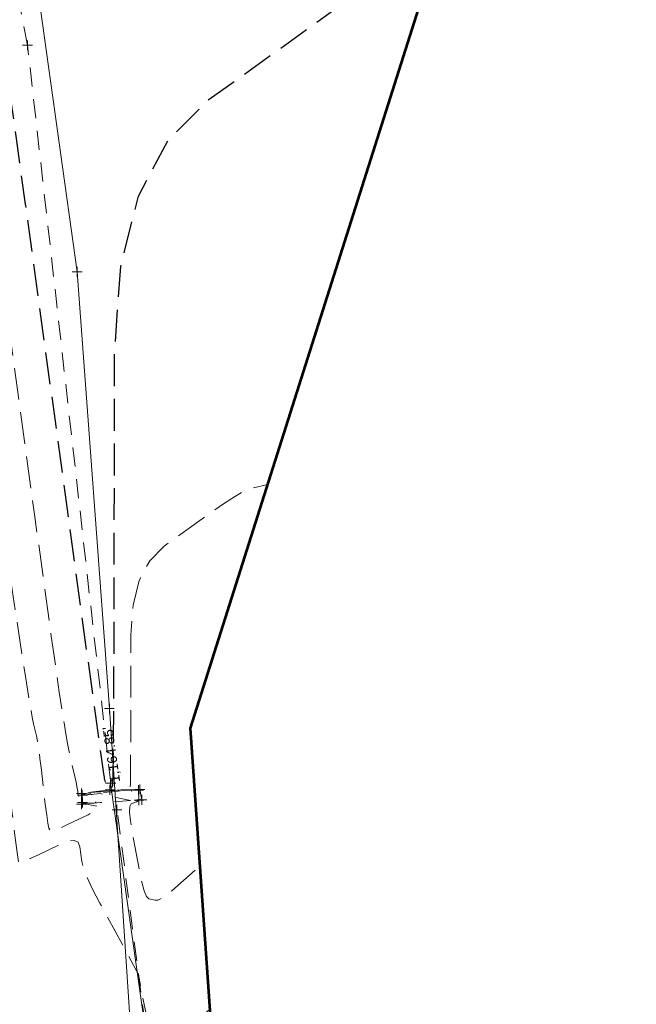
# Model space of a CAD drawing. Extents: x 2324380 to 2325559, y 691096 to 693386.
# Tile 43 of 92: x 2325208 to 2325271, y 691686 to 691786. Entities that reach past the tile are written whole.
import ezdxf
from ezdxf.enums import TextEntityAlignment as Align

# ---------------------------------------------------------------- set-up
doc = ezdxf.new("R2010")
doc.units = 0
doc.header["$MEASUREMENT"] = 0
for name, pattern in [('DGN Style 1', [1.9424614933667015, 0.003232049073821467, -1.93922944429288]), ('DGN Style 2', [3.232049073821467, 1.93922944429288, -1.292819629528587]), ('DGN Style 3', [4.524868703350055, 3.232049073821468, -1.292819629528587]), ('DGN Style 5', [2.262434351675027, 0.9696147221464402, -1.292819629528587]), ('stormlineex', [0]), ('waterex', [0])]:
    doc.linetypes.add(name, pattern=pattern)
for name, color, linetype, lineweight in [('DR_X_Elev_Flow', 151, 'Continuous', 0), ('DR_X_Headwall', 120, 'DGN Style 1', 0), ('DR_X_Storm_Sewer', 151, 'DGN Style 5', 0), ('DT_X_Contour_Major', 132, 'DGN Style 3', 30), ('DT_X_Contour_Minor', 136, 'DGN Style 3', 0), ('DT_X_Terrain_Ground_Line', 92, 'DGN Style 3', 13), ('SV_X_Break_Lines', 4, 'DGN Style 2', 0), ('SV_X_Toe_of_Slope', 193, 'DGN Style 2', 0), ('UT_X_Water', 133, 'waterex', 0)]:
    doc.layers.add(name, color=color, linetype=linetype, lineweight=lineweight)
doc.layers.add('SC_Scratch1 (Construction)', color=7, linetype='Continuous', lineweight=0, plot=False)
doc.layers.add('SV_X_Terrain_Boundary', color=7, linetype='Continuous', lineweight=53, plot=False)
doc.layers.add('SV_X_Shot_Marker (Construction)', color=40, linetype='Continuous', lineweight=0, transparency=0.5)
doc.styles.add('Style-Arial', font='arial.ttf')

# ---------------------------------------------------------------- blocks, each defined once
blk = doc.blocks.new('SVPT_335')
at = {"layer": 'SV_X_Shot_Marker (Construction)', "transparency": 33554495}
for p, q in [((-0.02500000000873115, 0), (0.02499999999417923, 0)), ((0, 0.02500000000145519), (0, -0.02500000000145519))]:
    blk.add_line(p, q, dxfattribs=at)
blk.add_point((0, 0), dxfattribs=at)
blk = doc.blocks.new('PIO_5')
at = {"layer": 'DR_X_Elev_Flow', "lineweight": 13}
for p, q in [((-0.02499999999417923, 0), (0.02500000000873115, 0)), ((1.455191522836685e-11, 0.02500000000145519), (1.455191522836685e-11, -0.02500000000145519))]:
    blk.add_line(p, q, dxfattribs=at)
blk.add_point((1.455191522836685e-11, 0), dxfattribs=at)
blk = doc.blocks.new('SVPT_336')
at = {"layer": 'SV_X_Shot_Marker (Construction)', "transparency": 33554495}
for p, q in [((-0.02499999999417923, 0), (0.02500000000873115, 0)), ((0, 0.02500000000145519), (0, -0.02499999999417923))]:
    blk.add_line(p, q, dxfattribs=at)
blk.add_point((0, 0), dxfattribs=at)
blk = doc.blocks.new('SVPT_337')
at = {"layer": 'SV_X_Shot_Marker (Construction)', "transparency": 33554495}
for p, q in [((-0.02499999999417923, 0), (0.02500000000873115, 0)), ((1.455191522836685e-11, 0.02500000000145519), (1.455191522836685e-11, -0.02500000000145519))]:
    blk.add_line(p, q, dxfattribs=at)
blk.add_point((1.455191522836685e-11, 0), dxfattribs=at)
blk = doc.blocks.new('SVPT_338')
at = {"layer": 'SV_X_Shot_Marker (Construction)', "transparency": 33554495}
for p, q in [((-0.02500000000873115, 0), (0.02499999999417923, 0)), ((0, 0.02500000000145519), (0, -0.02500000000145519))]:
    blk.add_line(p, q, dxfattribs=at)
blk.add_point((0, 0), dxfattribs=at)
blk = doc.blocks.new('SVPT_339')
at = {"layer": 'SV_X_Shot_Marker (Construction)', "transparency": 33554495}
for p, q in [((-0.02499999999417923, 0), (0.02500000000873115, 0)), ((1.455191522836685e-11, 0.02499999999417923), (1.455191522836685e-11, -0.02500000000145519))]:
    blk.add_line(p, q, dxfattribs=at)
blk.add_point((1.455191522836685e-11, 0), dxfattribs=at)
blk = doc.blocks.new('SVPT_340')
at = {"layer": 'SV_X_Shot_Marker (Construction)', "transparency": 33554495}
for p, q in [((-0.02499999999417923, 7.275957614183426e-12), (0.02500000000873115, 7.275957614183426e-12)), ((0, 0.02500000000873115), (0, -0.02499999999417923))]:
    blk.add_line(p, q, dxfattribs=at)
blk.add_point((0, 7.275957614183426e-12), dxfattribs=at)
blk = doc.blocks.new('SVPT_341')
at = {"layer": 'SV_X_Shot_Marker (Construction)', "transparency": 33554495}
for p, q in [((-0.02499999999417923, 7.275957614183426e-12), (0.02500000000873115, 7.275957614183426e-12)), ((0, 0.02500000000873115), (0, -0.02499999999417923))]:
    blk.add_line(p, q, dxfattribs=at)
blk.add_point((0, 7.275957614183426e-12), dxfattribs=at)
blk = doc.blocks.new('SVPT_342')
at = {"layer": 'SV_X_Shot_Marker (Construction)', "transparency": 33554495}
for p, q in [((-0.02499999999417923, 0), (0.02500000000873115, 0)), ((1.455191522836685e-11, 0.02500000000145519), (1.455191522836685e-11, -0.02499999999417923))]:
    blk.add_line(p, q, dxfattribs=at)
blk.add_point((1.455191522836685e-11, 0), dxfattribs=at)
blk = doc.blocks.new('SVPT_343')
at = {"layer": 'SV_X_Shot_Marker (Construction)', "transparency": 33554495}
for p, q in [((-0.02499999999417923, 0), (0.02499999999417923, 0)), ((0, 0.02500000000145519), (0, -0.02500000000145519))]:
    blk.add_line(p, q, dxfattribs=at)
blk.add_point((0, 0), dxfattribs=at)
blk = doc.blocks.new('SVPT_344')
at = {"layer": 'SV_X_Shot_Marker (Construction)', "transparency": 33554495}
for p, q in [((-0.02499999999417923, 0), (0.02500000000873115, 0)), ((0, 0.02500000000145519), (0, -0.02499999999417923))]:
    blk.add_line(p, q, dxfattribs=at)
blk.add_point((0, 0), dxfattribs=at)
blk = doc.blocks.new('SVPT_419')
at = {"layer": 'SV_X_Shot_Marker (Construction)', "transparency": 33554495}
for p, q in [((-0.02500000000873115, 7.275957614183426e-12), (0.02499999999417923, 7.275957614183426e-12)), ((0, 0.02500000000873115), (0, -0.02499999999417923))]:
    blk.add_line(p, q, dxfattribs=at)
blk.add_point((0, 7.275957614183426e-12), dxfattribs=at)
blk = doc.blocks.new('SVPT_420')
at = {"layer": 'SV_X_Shot_Marker (Construction)', "transparency": 33554495}
for p, q in [((-0.02499999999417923, 0), (0.02500000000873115, 0)), ((0, 0.02500000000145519), (0, -0.02500000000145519))]:
    blk.add_line(p, q, dxfattribs=at)
blk.add_point((0, 0), dxfattribs=at)
blk = doc.blocks.new('*U775', base_point=(2325132.483, 691830.4755833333, 1167.424))
at = {"layer": 'DT_X_Contour_Major', "elevation": 1165.000000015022, "flags": 128}
blk.add_lwpolyline([(2325218.016979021, 691895.1083405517), (2325196.015589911, 691889.0408860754), (2325191.282587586, 691900.1394804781), (2325190.287305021, 691902.5230716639), (2325189.329886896, 691904.9173047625), (2325188.41033321, 691907.3221797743), (2325187.528643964, 691909.737696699), (2325185.227958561, 691916.1932643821), (2325184.285142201, 691918.7377614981), (2325183.182207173, 691921.529577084), (2325181.919153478, 691924.5687111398), (2325180.495981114, 691927.8551636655), (2325173.480899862, 691943.7690185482), (2325172.165028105, 691942.9292154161), (2325171.879217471, 691942.7007340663), (2325171.585730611, 691942.3752056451), (2325171.284567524, 691941.9526301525), (2325170.975728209, 691941.4330075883), (2325169.516566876, 691938.7816591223), (2325173.073899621, 691926.1436125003), (2325173.749966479, 691923.7299010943), (2325174.253595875, 691921.9050725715), (2325174.58478781, 691920.6691269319), (2325174.743542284, 691920.0220641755), (2325174.936970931, 691919.081740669), (2325175.010430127, 691918.7217815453), (2325175.085736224, 691918.3471468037), (2325175.162889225, 691917.9578364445), (2325175.24188913, 691917.5538504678), (2325175.455018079, 691916.4569870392), (2325175.683703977, 691915.30843564), (2325176.209914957, 691912.6854290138), (2325177.033651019, 691908.5879671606), (2325178.154912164, 691903.0160500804), (2325181.541641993, 691886.1916642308), (2325182.672606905, 691880.5760154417), (2325183.525454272, 691876.3473584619), (2325184.100184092, 691873.5056932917), (2325184.396796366, 691872.0510199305), (2325184.816939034, 691870.0212133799), (2325185.02474122, 691868.9789370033), (2325185.333040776, 691867.3744627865), (2325185.741837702, 691865.2077907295), (2325186.251131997, 691862.4789208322), (2325187.743246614, 691854.4523373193), (2325188.247115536, 691851.7378019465), (2325188.639636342, 691849.6141334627), (2325188.920809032, 691848.0813318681), (2325189.090633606, 691847.1393971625), (2325189.39503498, 691845.4153937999), (2325189.526988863, 691844.8645307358), (2325189.694549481, 691844.5049440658), (2325189.897716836, 691844.3366337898), (2325190.136490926, 691844.3595999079), (2325190.820697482, 691844.6758780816), (2325191.046310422, 691844.778538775), (2325191.209994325, 691844.8493122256), (2325191.311749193, 691844.8881984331), (2325191.351575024, 691844.8951973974), (2325191.375205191, 691844.8713449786), (2325191.399027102, 691844.8490288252), (2325191.452770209, 691844.7999696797), (2325191.536434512, 691844.7241675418), (2325191.650020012, 691844.6216224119), (2325191.992809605, 691844.3125114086), (2325192.104486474, 691844.2099965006), (2325192.182424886, 691844.1342850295), (2325192.226624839, 691844.0853769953), (2325192.237086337, 691844.0632723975), (2325192.219999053, 691844.0400647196), (2325192.140898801, 691843.9248385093), (2325191.916413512, 691843.5965656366), (2325191.546543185, 691843.0552461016), (2325189.463426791, 691840.005174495), (2325188.983025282, 691839.1818557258), (2325188.717716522, 691838.4336784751), (2325188.667500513, 691837.7606427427), (2325188.832377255, 691837.1627485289), (2325189.558838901, 691835.66855265), (2325189.857428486, 691835.0568326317), (2325190.208351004, 691834.3423194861), (2325190.611606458, 691833.5250132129), (2325191.067194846, 691832.6049138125), (2325192.351874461, 691830.014257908), (2325192.831722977, 691829.0551573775), (2325193.307758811, 691828.1208477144), (2325193.779981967, 691827.2113289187), (2325194.248392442, 691826.3266009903), (2325195.492403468, 691824.0003810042), (2325195.913401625, 691823.2083070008), (2325196.243387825, 691822.57674998), (2325196.482362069, 691822.105709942), (2325196.630324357, 691821.7951868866), (2325196.903541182, 691821.1811480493), (2325196.980607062, 691820.9703486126), (2325197.006892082, 691820.7984794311), (2325196.982396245, 691820.6655405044), (2325196.907119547, 691820.5715318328), (2325196.437339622, 691820.22366196), (2325198.576501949, 691813.1320070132), (2325199.089049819, 691811.3863822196), (2325199.709909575, 691809.188788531), (2325200.439081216, 691806.539225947), (2325201.276564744, 691803.4376944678), (2325203.654269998, 691794.564318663), (2325204.454910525, 691791.5547327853), (2325205.073553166, 691789.1810070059), (2325205.510197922, 691787.4431413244), (2325205.764844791, 691786.3411357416), (2325206.201239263, 691784.2502676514), (2325206.359311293, 691783.4859210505), (2325206.506231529, 691782.7610323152), (2325206.641999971, 691782.0756014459), (2325206.76661662, 691781.4296284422), (2325207.084058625, 691779.7596442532), (2325207.363699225, 691777.9298261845), (2325207.964539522, 691773.6928601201), (2325208.886579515, 691767.0487460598), (2325210.129819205, 691757.9974840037), (2325213.873391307, 691730.6512545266), (2325215.10533368, 691721.655353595), (2325215.993481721, 691715.1773229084), (2325216.537835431, 691711.2171624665), (2325216.738394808, 691709.7748722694), (2325216.814827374, 691709.2859254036), (2325216.843192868, 691709.1111546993), (2325216.870964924, 691708.9535527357), (2325216.898143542, 691708.8131195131), (2325216.924728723, 691708.6898550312), (2325216.994831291, 691708.3840414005), (2325217.025005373, 691708.2741921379), (2325217.062950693, 691708.174004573), (2325217.108667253, 691708.0834787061), (2325217.162155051, 691708.002614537), (2325217.429897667, 691707.647792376), (2325217.460744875, 691707.6508449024), (2325217.464991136, 691707.6512425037), (2325217.48343556, 691707.6528868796), (2325217.48668323, 691707.6531443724), (2325217.489438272, 691707.6533358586), (2325217.491700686, 691707.6534613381), (2325217.501109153, 691707.6538928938), (2325217.756849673, 691708.0820999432), (2325217.806934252, 691709.3356434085), (2325217.847584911, 691712.9127564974), (2325217.878801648, 691718.8134392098), (2325217.900584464, 691727.0376915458), (2325217.946093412, 691752.0671239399), (2325218.558300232, 691760.7080948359), (2325220.360788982, 691767.8589332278), (2325223.35355966, 691773.5196391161), (2325227.536612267, 691777.6902125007), (2325240.278461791, 691786.8248981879), (2325244.481439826, 691789.8274021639), (2325247.533986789, 691791.983899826), (2325249.436102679, 691793.2943911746), (2325250.187787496, 691793.7588762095), (2325251.01131081, 691793.9524583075)], dxfattribs=at)
at = {"layer": 'DT_X_Contour_Minor', "flags": 128}
for points, elevation in [([(2325161.864422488, 692001.443441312), (2325160.979806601, 692002.0048720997), (2325158.275452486, 692007.347819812), (2325157.746637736, 692008.345201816), (2325157.319202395, 692009.0475130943), (2325156.993146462, 692009.4547536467), (2325156.768469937, 692009.5669234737), (2325156.30450508, 692009.4726153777), (2325156.088900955, 692009.4175647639), (2325155.790062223, 692009.3231439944), (2325155.407988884, 692009.1893530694), (2325154.942680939, 692009.0161919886), (2325153.590880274, 692008.5019355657), (2325153.154669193, 692008.3293363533), (2325152.859886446, 692008.1972310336), (2325152.706532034, 692008.1056196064), (2325152.694605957, 692008.0545020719), (2325152.851374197, 692007.9721805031), (2325152.905789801, 692007.938505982), (2325152.951460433, 692007.8992235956), (2325152.988386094, 692007.8543333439), (2325153.016566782, 692007.8038352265), (2325153.080055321, 692007.6616964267), (2325153.103254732, 692007.6049242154), (2325153.125236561, 692007.5412116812), (2325153.146000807, 692007.4705588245), (2325153.165547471, 692007.3929656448), (2325153.216048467, 692007.1767967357), (2325153.224454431, 692007.1029790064), (2325153.211796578, 692007.0436524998), (2325153.178074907, 692006.9988172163), (2325153.123289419, 692006.9684731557), (2325152.949109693, 692006.9068772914), (2325152.836817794, 692006.871273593), (2325152.630576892, 692006.8106593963), (2325152.330386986, 692006.725034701), (2325151.936248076, 692006.6143995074), (2325150.759945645, 692006.286024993), (2325150.367246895, 692006.1765117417), (2325150.071377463, 692006.0942528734), (2325149.872337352, 692006.0392483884), (2325149.770126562, 692006.0114982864), (2325149.626670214, 692005.9738371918), (2325149.575140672, 692005.9699010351), (2325149.528144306, 692005.9863383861), (2325149.485681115, 692006.0231492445), (2325149.4477511, 692006.0803336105), (2325149.287561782, 692006.3830468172), (2325149.23495495, 692006.4827330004), (2325149.126765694, 692006.6880682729), (2325148.652308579, 692006.3830814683), (2325148.560868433, 692006.3198012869), (2325148.489886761, 692006.2606693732), (2325148.439363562, 692006.2056857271), (2325148.409298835, 692006.1548503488), (2325148.356404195, 692006.0248203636), (2325148.336826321, 692005.9759932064), (2325148.317763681, 692005.9270342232), (2325148.299216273, 692005.8779434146), (2325148.281184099, 692005.8287207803), (2325148.233785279, 692005.6972846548), (2325148.216269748, 692005.647939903), (2325148.19927227, 692005.5984827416), (2325148.182792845, 692005.5489131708), (2325148.166831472, 692005.4992311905), (2325148.124958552, 692005.3665960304), (2325148.109516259, 692005.3168112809), (2325148.094594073, 692005.2669334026), (2325148.080191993, 692005.2169623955), (2325148.066310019, 692005.1668982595), (2325148.029984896, 692005.0332697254), (2325148.016623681, 692004.9831220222), (2325148.003783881, 692004.9329003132), (2325147.991465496, 692004.8826045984), (2325147.979668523, 692004.832234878), (2325147.948905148, 692004.6978169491), (2325147.937629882, 692004.6473826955), (2325147.926876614, 692004.5968933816), (2325147.916645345, 692004.5463490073), (2325147.906936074, 692004.4957495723), (2325147.881740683, 692004.3607443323), (2325147.872553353, 692004.3100992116), (2325147.863887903, 692004.2594177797), (2325147.855744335, 692004.2087000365), (2325147.848122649, 692004.1579459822), (2325147.828493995, 692004.0225534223), (2325147.823429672, 692003.966228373), (2325147.822958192, 692003.8987976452), (2325147.827079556, 692003.820261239), (2325147.835793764, 692003.7306191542), (2325147.865155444, 692003.4767660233), (2325147.873906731, 692003.384876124), (2325147.878139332, 692003.2995962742), (2325147.877853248, 692003.2209264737), (2325147.873048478, 692003.148866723), (2325147.854210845, 692002.9655207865), (2325147.847495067, 692002.8967532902), (2325147.841475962, 692002.8279602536), (2325147.836153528, 692002.759141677), (2325147.831527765, 692002.6902975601), (2325147.820121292, 692002.5066791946), (2325147.816191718, 692002.4378225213), (2325147.812957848, 692002.3689662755), (2325147.810419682, 692002.3001104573), (2325147.808577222, 692002.2312550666), (2325147.804591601, 692002.0476412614), (2325147.803443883, 692001.9787991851), (2325147.802989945, 692001.9099833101), (2325147.803229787, 692001.8411936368), (2325147.804163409, 692001.7724301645), (2325147.807578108, 692001.5890958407), (2325147.809204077, 692001.520371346), (2325147.81152096, 692001.4516986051), (2325147.814528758, 692001.383077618), (2325147.818227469, 692001.3145083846), (2325147.82901192, 692001.1317261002), (2325147.833399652, 692001.0632212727), (2325147.838474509, 692000.9947935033), (2325147.844236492, 692000.9264427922), (2325147.8506856, 692000.8581691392), (2325147.86879939, 692000.6762088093), (2325147.908856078, 692000.4493044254), (2325148.015440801, 691999.9050615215), (2325148.188553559, 691999.0434800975), (2325148.428194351, 691997.8645601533), (2325149.15594051, 691994.2976556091), (2325149.476188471, 691992.7935151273), (2325149.891122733, 691990.9562720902), (2325150.400743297, 691988.7859264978), (2325151.005050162, 691986.2824783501), (2325152.742783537, 691979.1624798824), (2325153.40007295, 691976.4637548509), (2325154.068641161, 691973.7075786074), (2325154.748488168, 691970.8939511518), (2325155.439613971, 691968.022872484), (2325157.297654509, 691960.2900610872), (2325158.002074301, 691957.4161155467), (2325158.721803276, 691954.5938874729), (2325159.456841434, 691951.8233768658), (2325160.207188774, 691949.1045837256), (2325162.228527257, 691941.923425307), (2325162.962525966, 691939.2231819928), (2325163.648518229, 691936.508320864), (2325164.286504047, 691933.7788419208), (2325164.876483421, 691931.0347451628), (2325166.385753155, 691923.6976633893), (2325166.958934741, 691920.8890028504), (2325167.546527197, 691917.9658325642), (2325168.148530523, 691914.9281525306), (2325168.764944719, 691911.7759627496), (2325170.427930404, 691903.2174436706), (2325171.015791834, 691900.1995696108), (2325171.532136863, 691897.5648367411), (2325171.976965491, 691895.3132450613), (2325172.350277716, 691893.4447945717), (2325173.250421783, 691888.9731148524), (2325173.619138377, 691887.1514411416), (2325174.050180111, 691885.0401797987), (2325174.543546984, 691882.6393308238), (2325175.099238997, 691879.9488942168), (2325176.664184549, 691872.3882797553), (2325177.194877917, 691869.8149522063), (2325177.613248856, 691867.7654304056), (2325177.919297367, 691866.2397143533), (2325178.11302345, 691865.2378040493), (2325178.479863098, 691863.2644509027), (2325178.672662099, 691862.2067323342), (2325178.975929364, 691860.5135914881), (2325179.389664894, 691858.185028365), (2325179.913868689, 691855.2210429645), (2325181.459036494, 691846.4698521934), (2325181.972802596, 691843.6014916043), (2325182.355225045, 691841.5598029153), (2325182.606303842, 691840.3447861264), (2325182.726038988, 691839.9564412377), (2325182.870207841, 691840.0230840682), (2325182.917031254, 691840.0195485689), (2325182.949374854, 691839.9589599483), (2325182.967238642, 691839.8413182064), (2325182.970622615, 691839.666623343), (2325182.960340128, 691839.1246995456), (2325182.997005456, 691838.8720849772), (2325183.114713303, 691838.5206841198), (2325183.313463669, 691838.0704969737), (2325183.593256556, 691837.5215235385), (2325184.447427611, 691835.9258793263), (2325184.794367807, 691835.0855396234), (2325185.194560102, 691833.7612536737), (2325185.648004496, 691831.9530214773), (2325186.154700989, 691829.660843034), (2325187.576894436, 691822.9031055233), (2325188.047283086, 691820.6177390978), (2325188.391803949, 691818.8299429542), (2325188.610457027, 691817.5397170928), (2325188.703242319, 691816.7470615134), (2325188.782846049, 691815.2967403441), (2325188.802551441, 691814.813040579), (2325188.80196482, 691814.4496821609), (2325188.781086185, 691814.2066650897), (2325188.739915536, 691814.0839893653), (2325188.603071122, 691813.9173092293), (2325188.589001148, 691813.7475547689), (2325188.649424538, 691813.3633014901), (2325188.78434129, 691812.7645493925), (2325188.993751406, 691811.9512984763), (2325189.651502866, 691809.4966309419), (2325189.972780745, 691808.1859422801), (2325190.443300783, 691806.0948769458), (2325191.063062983, 691803.223434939), (2325191.832067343, 691799.5716162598), (2325194.081735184, 691788.7929308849), (2325194.896616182, 691784.852628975), (2325195.654008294, 691781.1157372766), (2325196.353911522, 691777.5822557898), (2325196.996325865, 691774.2521845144), (2325198.63277893, 691765.6432080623), (2325199.22032328, 691762.4488851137), (2325199.755616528, 691759.3226486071), (2325200.238658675, 691756.2644985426), (2325200.669449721, 691753.2744349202), (2325201.74855771, 691745.3917138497), (2325202.16432187, 691742.410610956), (2325202.602283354, 691739.3793430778), (2325203.062442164, 691736.2979102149), (2325203.544798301, 691733.1663123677), (2325204.860677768, 691724.7484981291), (2325205.299839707, 691721.9541692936), (2325205.630415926, 691719.8845434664), (2325205.852406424, 691718.5396206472), (2325205.965811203, 691717.9194008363), (2325206.123442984, 691717.2317520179), (2325206.210880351, 691716.6984845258), (2325206.354968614, 691715.6144186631), (2325206.555707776, 691713.97955443), (2325206.813097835, 691711.7938918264), (2325207.575005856, 691705.2310603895), (2325207.830041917, 691703.0756064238), (2325208.023719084, 691701.5313681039), (2325208.156037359, 691700.5983454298), (2325208.226996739, 691700.2765384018), (2325208.334409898, 691700.233340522), (2325208.479261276, 691700.2721185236), (2325208.833255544, 691700.4208509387), (2325209.396392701, 691700.679537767), (2325210.168672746, 691701.0481790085), (2325212.506943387, 691702.177828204), (2325213.283916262, 691702.477700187), (2325213.861131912, 691702.5300792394), (2325214.238590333, 691702.3349653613), (2325214.416291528, 691701.8923585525), (2325214.62381841, 691700.3820831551), (2325214.79673627, 691699.6932349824), (2325215.15984469, 691698.7593970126), (2325215.713143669, 691697.5805692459), (2325216.456633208, 691696.1567516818), (2325220.370029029, 691688.940626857), (2325221.025383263, 691685.4037333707), (2325221.2145338, 691684.7238587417), (2325221.50111931, 691684.2000463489), (2325221.885139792, 691683.8322961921), (2325222.366595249, 691683.6206082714), (2325223.780389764, 691683.264190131), (2325224.296336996, 691683.1929681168), (2325224.783832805, 691683.2466156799), (2325225.242877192, 691683.4251328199), (2325225.673470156, 691683.7285195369), (2325227.616517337, 691685.4356865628)], 1167.999999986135), ([(2325166.289921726, 691982.330896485), (2325166.138210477, 691982.4271816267), (2325157.383847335, 691999.7230321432), (2325155.737023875, 692002.9649104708), (2325154.548423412, 692005.2780380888), (2325153.818045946, 692006.6624149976), (2325153.545891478, 692007.1180411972), (2325153.345024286, 692007.0772118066), (2325153.364295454, 692006.9947218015), (2325153.345691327, 692006.9713980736), (2325153.281619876, 692006.9367797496), (2325153.172081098, 692006.890866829), (2325153.017074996, 692006.8336593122), (2325152.543102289, 692006.6660464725), (2325152.355530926, 692006.6021017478), (2325152.148296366, 692006.5359772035), (2325151.92139861, 692006.4676728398), (2325151.674837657, 692006.3971886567), (2325150.991124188, 692006.206324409), (2325150.746973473, 692006.138497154), (2325150.527306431, 692006.078163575), (2325150.332123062, 692006.025323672), (2325150.161423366, 692005.9799774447), (2325149.738869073, 692005.8690457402), (2325149.600002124, 692005.8330549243), (2325149.500316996, 692005.808281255), (2325149.439813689, 692005.7947247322), (2325149.418492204, 692005.792385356), (2325149.402916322, 692005.8218758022), (2325149.379893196, 692005.8070762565), (2325149.375456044, 692005.804005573), (2325149.372011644, 692005.8011361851), (2325149.369559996, 692005.7984680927), (2325149.368101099, 692005.7960012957), (2325149.363659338, 692005.7849464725), (2325149.358734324, 692005.7714033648), (2325149.356335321, 692005.7641872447), (2325149.352829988, 692005.752914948), (2325149.349046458, 692005.7391429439), (2325149.347253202, 692005.731821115), (2325149.344691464, 692005.7204011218), (2325149.342055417, 692005.7064843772), (2325149.340869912, 692005.6991011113), (2325149.339917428, 692005.6925311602), (2325149.342525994, 692005.6651203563), (2325149.351066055, 692005.587815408), (2325149.365537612, 692005.4606163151), (2325149.385940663, 692005.283523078), (2325149.448257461, 692004.7447489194), (2325149.468192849, 692004.5629773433), (2325149.481261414, 692004.4217432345), (2325149.487463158, 692004.3210465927), (2325149.486798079, 692004.2608874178), (2325149.475868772, 692004.1545129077), (2325149.471972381, 692004.1146150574), (2325149.468480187, 692004.0747023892), (2325149.465392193, 692004.0347749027), (2325149.462708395, 692003.9948325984), (2325149.456090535, 692003.8883000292), (2325149.453810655, 692003.8483504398), (2325149.451934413, 692003.8084010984), (2325149.450461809, 692003.768452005), (2325149.449392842, 692003.7285031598), (2325149.447080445, 692003.6219732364), (2325149.446414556, 692003.582032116), (2325149.446151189, 692003.5421061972), (2325149.446290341, 692003.50219548), (2325149.446832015, 692003.4622999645), (2325149.44881317, 692003.355932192), (2325149.449756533, 692003.3160592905), (2325149.451100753, 692003.2762164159), (2325149.452845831, 692003.236403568), (2325149.454991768, 692003.1966207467), (2325149.461248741, 692003.090573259), (2325149.463794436, 692003.0508278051), (2325149.46673879, 692003.0111270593), (2325149.470081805, 692002.9714710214), (2325149.473823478, 692002.9318596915), (2325149.484332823, 692002.826289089), (2325149.559217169, 692002.4415193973), (2325149.775988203, 692001.3663882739), (2325150.134645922, 691999.6008957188), (2325150.635190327, 691997.145041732), (2325152.159157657, 691989.6756158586), (2325152.703957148, 691987.0413661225), (2325153.195380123, 691984.7406863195), (2325153.633426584, 691982.7735764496), (2325154.018096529, 691981.1400365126), (2325154.972714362, 691977.2286899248), (2325155.333794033, 691975.7461546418), (2325155.701069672, 691974.2320587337), (2325156.07454128, 691972.6864022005), (2325156.454208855, 691971.1091850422), (2325157.474917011, 691966.8611917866), (2325157.980875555, 691964.8596741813), (2325158.73322007, 691962.0411163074), (2325159.731950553, 691958.4055181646), (2325160.977067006, 691953.9528797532), (2325164.625892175, 691940.9897902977), (2325165.873349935, 691936.492300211), (2325166.879104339, 691932.7221470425), (2325167.643155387, 691929.6793307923), (2325168.165503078, 691927.3638514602), (2325169.236159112, 691922.1590224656), (2325169.642766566, 691920.1665957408), (2325170.0595969, 691918.0929373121), (2325170.486650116, 691915.9380471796), (2325170.923926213, 691913.7019253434), (2325172.103626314, 691907.6306248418), (2325172.571762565, 691905.2358583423), (2325173.091396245, 691902.6050342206), (2325173.662527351, 691899.7381524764), (2325174.285155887, 691896.6352131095), (2325176.014161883, 691888.045964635), (2325176.636961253, 691884.9596325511), (2325177.208604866, 691882.1425726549), (2325177.729092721, 691879.5947849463), (2325178.19842482, 691877.3162694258), (2325179.381769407, 691871.5992576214), (2325179.80483238, 691869.5362804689), (2325180.186512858, 691867.6351078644), (2325180.526810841, 691865.8957398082), (2325180.825726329, 691864.3181763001), (2325181.567657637, 691860.3270796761), (2325181.864146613, 691858.7170888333), (2325182.197165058, 691856.8804387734), (2325182.566712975, 691854.8171294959), (2325182.972790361, 691852.5271610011), (2325184.104369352, 691846.1183660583), (2325184.492234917, 691844.0231380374), (2325184.807147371, 691842.5440501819), (2325185.049106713, 691841.6811024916), (2325185.218112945, 691841.4342949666), (2325185.571525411, 691841.5976617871), (2325185.686307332, 691841.5889949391), (2325185.765593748, 691841.44046928), (2325185.809384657, 691841.1520848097), (2325185.817680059, 691840.7238415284), (2325185.792473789, 691839.3953810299), (2325185.882354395, 691838.7761270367), (2325186.170900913, 691837.9147104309), (2325186.658113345, 691836.8111312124), (2325187.343991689, 691835.4653893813), (2325189.437888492, 691831.553861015), (2325190.135686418, 691830.2193675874), (2325190.658657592, 691829.149533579), (2325191.006802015, 691828.3443589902), (2325191.180119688, 691827.8038438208), (2325191.409197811, 691826.7153492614), (2325191.493464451, 691826.192384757), (2325191.574455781, 691825.4398621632), (2325191.652171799, 691824.4577814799), (2325191.726612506, 691823.2461427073), (2325191.920753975, 691819.7090285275), (2325191.968812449, 691818.5293578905), (2325191.967381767, 691817.6431816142), (2325191.916461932, 691817.0504996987), (2325191.816052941, 691816.7513121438), (2325191.482310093, 691816.3448044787), (2325191.447995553, 691815.9307990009), (2325191.595359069, 691814.9936633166), (2325191.924400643, 691813.5333974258), (2325192.435120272, 691811.5500013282), (2325194.039276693, 691805.5634381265), (2325194.642761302, 691803.2295933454), (2325195.250097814, 691800.7179814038), (2325195.861286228, 691798.0286023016), (2325196.476326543, 691795.1614560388), (2325198.121569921, 691787.2787097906), (2325198.717514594, 691784.3970596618), (2325199.271416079, 691781.6641689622), (2325199.783274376, 691779.0800376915), (2325200.253089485, 691776.6446658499), (2325201.449872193, 691770.348686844), (2325201.934781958, 691767.6091988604), (2325202.491924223, 691764.1127191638), (2325203.121298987, 691759.8592477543), (2325203.822906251, 691754.8487846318), (2325205.790168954, 691740.4782273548), (2325206.47799252, 691735.4921917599), (2325207.066016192, 691731.312002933), (2325207.554239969, 691727.937660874), (2325207.942663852, 691725.3691655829), (2325208.845394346, 691719.5943071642), (2325209.154706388, 691717.6422689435), (2325209.405594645, 691716.117298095), (2325209.598059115, 691715.0193946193), (2325209.7320998, 691714.3485585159), (2325210.011643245, 691713.1290854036), (2325210.122035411, 691712.5681544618), (2325210.243554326, 691711.7999664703), (2325210.376199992, 691710.8245214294), (2325210.519972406, 691709.6418193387), (2325210.918201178, 691706.2116043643), (2325211.058606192, 691705.0821495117), (2325211.181149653, 691704.2664461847), (2325211.285831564, 691703.7644943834), (2325211.372651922, 691703.5762941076), (2325211.580357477, 691703.4927620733), (2325211.743063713, 691703.5110328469), (2325212.07540326, 691703.6284941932), (2325212.577376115, 691703.8451461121), (2325213.248982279, 691704.1609886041), (2325215.266109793, 691705.1354893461), (2325215.887713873, 691705.4629770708), (2325216.239680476, 691705.7145646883), (2325216.322009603, 691705.8902521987), (2325216.134701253, 691705.9900396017), (2325215.275695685, 691706.1549392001), (2325214.993764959, 691706.2154251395), (2325214.792226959, 691706.2732082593), (2325214.671081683, 691706.328288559), (2325214.630329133, 691706.3806660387), (2325214.628845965, 691706.5167355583), (2325214.628326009, 691706.572187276), (2325214.627878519, 691706.636490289), (2325214.627503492, 691706.7096445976), (2325214.626490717, 691707.0221335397), (2325214.644838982, 691707.0996118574), (2325214.700416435, 691707.1591843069), (2325214.793223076, 691707.2008508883), (2325214.923258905, 691707.2246116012), (2325215.319660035, 691707.2640990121), (2325215.521416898, 691707.2834664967), (2325215.829386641, 691707.311953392), (2325216.243569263, 691707.3495596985), (2325216.763964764, 691707.3962854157), (2325218.293303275, 691707.533046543), (2325218.814014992, 691707.5787880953), (2325219.229146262, 691707.6134419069), (2325219.538697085, 691707.6370079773), (2325219.74266746, 691707.6494863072), (2325220.14581453, 691707.6679781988), (2325220.279928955, 691707.6628462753), (2325220.379911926, 691707.6335815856), (2325220.445763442, 691707.5801841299), (2325220.477483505, 691707.5026539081), (2325220.516561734, 691707.2637296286), (2325220.52987099, 691707.1766497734), (2325220.540490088, 691707.094603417), (2325220.548419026, 691707.0175905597), (2325220.553657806, 691706.9456112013), (2325220.564041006, 691706.7603775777), (2325220.542375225, 691706.689107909), (2325220.469590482, 691706.6142241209), (2325220.345686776, 691706.535726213), (2325220.170664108, 691706.4536141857), (2325219.635778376, 691706.229829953), (2325219.492672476, 691705.9815218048), (2325219.464519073, 691705.4044355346), (2325219.551318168, 691704.4985711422), (2325219.753069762, 691703.2639286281), (2325220.444344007, 691699.5331777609), (2325220.700019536, 691698.3017517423), (2325220.948590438, 691697.405536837), (2325221.190056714, 691696.8445330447), (2325221.424418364, 691696.6187403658), (2325222.039909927, 691696.4635747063), (2325222.318840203, 691696.4802888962), (2325222.694012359, 691696.6468057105), (2325223.165426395, 691696.963125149), (2325223.73308231, 691697.4292472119), (2325226.606707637, 691699.9540229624)], 1166.99999998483), ([(2325179.674898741, 691940.9737288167), (2325168.549234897, 691966.1789943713), (2325166.331388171, 691971.2781258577), (2325164.445989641, 691975.7732636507), (2325162.893039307, 691979.6644077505), (2325161.672537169, 691982.9515581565), (2325158.861129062, 691990.9119676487), (2325157.853317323, 691993.697470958), (2325156.938438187, 691996.0836737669), (2325156.116491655, 691998.0705760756), (2325155.387477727, 691999.6581778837), (2325153.567350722, 692003.3593820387), (2325152.96486746, 692004.5778498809), (2325152.522512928, 692005.4573502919), (2325152.240287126, 692005.9978832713), (2325152.118190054, 692006.1994488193), (2325151.92203742, 692006.3491640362), (2325151.666350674, 692006.2587445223), (2325151.609450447, 692006.2392898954), (2325151.5483298, 692006.219677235), (2325151.482988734, 692006.1999065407), (2325151.413427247, 692006.179977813), (2325151.222302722, 692006.1266238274), (2325151.153648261, 692006.1075571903), (2325151.091028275, 692006.0903727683), (2325151.03444276, 692006.0750705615), (2325150.983891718, 692006.0616505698), (2325150.762067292, 692006.0034157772), (2325150.968446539, 692005.8553967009), (2325151.008003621, 692005.8201993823), (2325151.038226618, 692005.7780441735), (2325151.059115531, 692005.7289310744), (2325151.07067036, 692005.672860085), (2325151.089037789, 692005.5140602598), (2325151.094922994, 692005.4605757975), (2325151.098803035, 692005.4192222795), (2325151.100677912, 692005.3899997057), (2325151.100547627, 692005.3729080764), (2325151.097526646, 692005.3435049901), (2325151.09644964, 692005.3324767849), (2325151.09548436, 692005.3214444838), (2325151.094630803, 692005.3104080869), (2325151.093888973, 692005.2993675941), (2325151.092059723, 692005.2699208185), (2325151.091429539, 692005.2588783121), (2325151.090910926, 692005.2478358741), (2325151.090503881, 692005.2367935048), (2325151.090208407, 692005.225751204), (2325151.089569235, 692005.19630516), (2325151.089385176, 692005.1852649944), (2325151.089312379, 692005.1742290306), (2325151.089350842, 692005.163197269), (2325151.089500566, 692005.152169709), (2325151.090048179, 692005.1227684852), (2325151.090308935, 692005.1117471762), (2325151.090680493, 692005.1007341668), (2325151.091162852, 692005.0897294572), (2325151.091756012, 692005.0787330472), (2325151.093485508, 692005.0494203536), (2325151.094189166, 692005.0384342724), (2325151.095003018, 692005.027460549), (2325151.095927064, 692005.0164991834), (2325151.096961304, 692005.0055501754), (2325151.099866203, 692004.9763692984), (2325151.209578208, 692004.4337343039), (2325151.536535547, 692002.8277149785), (2325152.080738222, 692000.158311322), (2325152.842186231, 691996.4255233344), (2325155.162374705, 691985.0535762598), (2325155.931725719, 691981.2892173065), (2325156.499637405, 691978.5251007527), (2325156.866109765, 691976.7612265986), (2325157.031142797, 691975.997594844), (2325157.202645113, 691975.2949000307), (2325157.267515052, 691975.0285544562), (2325157.33349813, 691974.7565388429), (2325157.400594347, 691974.4788531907), (2325157.468803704, 691974.1954974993), (2325157.652179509, 691973.4323222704), (2325157.959676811, 691972.3032325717), (2325158.744636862, 691969.4883448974), (2325160.007059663, 691964.9876592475), (2325161.746945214, 691958.8011756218), (2325167.023257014, 691940.056155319), (2325168.784173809, 691933.7614185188), (2325170.109690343, 691928.9359733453), (2325170.999806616, 691925.5798197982), (2325171.454522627, 691923.6929578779), (2325172.086564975, 691920.6203815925), (2325172.326598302, 691919.4441886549), (2325172.572666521, 691918.2200420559), (2325172.824769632, 691916.9479417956), (2325173.082907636, 691915.6278878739), (2325173.779322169, 691912.043805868), (2325174.127733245, 691910.2721469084), (2325174.650655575, 691907.6452315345), (2325175.348089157, 691904.1630597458), (2325176.220033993, 691899.8256315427), (2325178.777901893, 691887.1188144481), (2325179.65478403, 691882.7678240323), (2325180.367029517, 691879.2449656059), (2325180.914638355, 691876.5502391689), (2325181.297610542, 691874.6836447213), (2325182.099354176, 691870.8102355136), (2325182.414786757, 691869.2576087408), (2325182.759776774, 691867.5047853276), (2325183.134324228, 691865.5517652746), (2325183.538429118, 691863.3985485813), (2325184.655452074, 691857.3897085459), (2325185.055631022, 691855.2274454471), (2325185.418400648, 691853.2472861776), (2325185.743760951, 691851.4492307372), (2325186.031711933, 691849.8332791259), (2325186.749702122, 691845.7668799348), (2325187.011667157, 691844.4447844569), (2325187.259069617, 691843.528297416), (2325187.491909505, 691843.0174188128), (2325187.710186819, 691842.9121486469), (2325188.272842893, 691843.1722394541), (2325188.456683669, 691843.2164335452), (2325188.586213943, 691843.1539477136), (2325188.661433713, 691842.9847819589), (2325188.682342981, 691842.7089362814), (2325188.653195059, 691841.1727366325), (2325189.334923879, 691841.26247857), (2325189.469793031, 691841.2711192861), (2325189.582230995, 691841.2585806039), (2325189.672237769, 691841.2248625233), (2325189.739813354, 691841.1699650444), (2325190.002826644, 691840.8643582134), (2325188.754984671, 691839.0372335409), (2325188.53604323, 691838.6637359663), (2325188.414008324, 691838.3262966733), (2325188.388879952, 691838.0249156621), (2325188.460658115, 691837.7595929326), (2325188.781275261, 691837.1001433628), (2325188.966255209, 691836.7228840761), (2325189.280732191, 691836.0856933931), (2325189.724706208, 691835.1885713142), (2325190.29817726, 691834.0315178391), (2325192.000096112, 691830.5994667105), (2325192.584201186, 691829.4253368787), (2325193.06007727, 691828.4769857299), (2325193.427724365, 691827.7544132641), (2325193.687142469, 691827.2576194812), (2325194.234618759, 691826.233874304), (2325194.445837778, 691825.8269873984), (2325194.668887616, 691825.3741355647), (2325194.903768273, 691824.8753188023), (2325195.15047975, 691824.3305371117), (2325196.329405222, 691821.6809710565), (2325195.641319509, 691821.2667597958), (2325195.510113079, 691821.1875499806), (2325195.411387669, 691821.1274396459), (2325195.345143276, 691821.0864287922), (2325195.311379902, 691821.0645174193), (2325195.229606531, 691821.006829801), (2325195.272001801, 691820.2344192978), (2325195.255077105, 691820.0592953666), (2325195.186133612, 691819.8649566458), (2325195.065171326, 691819.6514031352), (2325194.892190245, 691819.418634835), (2325194.361548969, 691818.7722996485), (2325194.306989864, 691818.1140431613), (2325194.541293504, 691816.6240250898), (2325195.064459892, 691814.3022454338), (2325195.876489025, 691811.1487041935), (2325198.427050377, 691801.6302454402), (2325199.312741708, 691798.2732445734), (2325200.056894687, 691795.3410860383), (2325200.659509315, 691792.8337698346), (2325201.120585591, 691790.7512959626), (2325202.161404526, 691785.7644887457), (2325202.538412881, 691783.9414903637), (2325202.888823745, 691782.2126006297), (2325203.212637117, 691780.5778195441), (2325203.509852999, 691779.0371471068), (2325204.266965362, 691775.0541654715), (2325204.649240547, 691772.7695124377), (2325205.228231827, 691768.9027895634), (2325206.003939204, 691763.4539968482), (2325206.976362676, 691756.423134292), (2325209.831780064, 691735.5647410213), (2325210.791663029, 691728.573772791), (2325211.529748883, 691723.244663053), (2325212.046037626, 691719.5774118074), (2325212.340529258, 691717.5720190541), (2325212.830110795, 691714.4401163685), (2325213.009572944, 691713.3303687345), (2325213.180773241, 691712.3500528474), (2325213.343711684, 691711.4991687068), (2325213.498388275, 691710.7777163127), (2325213.899843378, 691709.0264189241), (2325214.033190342, 691708.4378245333), (2325214.13213991, 691707.9855144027), (2325214.196692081, 691707.6694885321), (2325214.226846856, 691707.4897469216), (2325214.26139639, 691707.1921483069), (2325214.278303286, 691707.0922585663), (2325214.303111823, 691707.0157883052), (2325214.335822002, 691706.9627375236), (2325214.376433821, 691706.9331062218), (2325214.584392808, 691706.8494722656), (2325214.583469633, 691707.149067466), (2325214.619970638, 691707.2088948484), (2325214.729869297, 691707.2599790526), (2325214.913165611, 691707.3023200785), (2325215.16985958, 691707.3359179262), (2325215.952240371, 691707.4138546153), (2325216.245052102, 691707.4426552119), (2325216.536701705, 691707.4706044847), (2325216.82718918, 691707.4977024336), (2325217.116514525, 691707.5239490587), (2325217.886499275, 691707.5928049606), (2325218.157403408, 691707.6162355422), (2325218.392627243, 691707.6348853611), (2325218.592170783, 691707.6487544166), (2325218.756034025, 691707.6578427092), (2325219.43747513, 691707.6890996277), (2325219.527580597, 691707.8399705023), (2325219.545226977, 691708.2816334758), (2325219.559549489, 691709.5419634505), (2325219.570548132, 691711.6209604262), (2325219.578222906, 691714.5186244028), (2325219.594257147, 691723.3372843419), (2325219.809956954, 691726.3817714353), (2325220.445030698, 691728.9012377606), (2325221.499478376, 691730.895683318), (2325222.97329999, 691732.3651081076), (2325227.462656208, 691735.5835465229), (2325228.98528944, 691736.6512472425), (2325230.186171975, 691737.4405205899), (2325231.065303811, 691737.9513665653), (2325231.622684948, 691738.1837851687), (2325233.473045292, 691738.6187414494)], 1166.000000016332), ([(2325215.229650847, 691707.1629424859), (2325214.723921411, 691707.117672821), (2325214.687079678, 691707.1143434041), (2325214.676658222, 691707.113305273), (2325214.673239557, 691707.1126805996), (2325214.670799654, 691707.1115851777), (2325214.669338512, 691707.1100190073), (2325214.668856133, 691707.1079820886), (2325214.668874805, 691707.1019226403), (2325214.669031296, 691707.0861395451), (2325214.669486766, 691707.0433348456), (2325214.670241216, 691706.9735085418), (2325214.671294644, 691706.8766606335), (2325214.674502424, 691706.5823707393), (2325214.684290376, 691706.4841299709), (2325214.711248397, 691706.4101250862), (2325214.755376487, 691706.3603560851), (2325214.816674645, 691706.3348229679), (2325215.003029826, 691706.2990491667), (2325215.146824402, 691706.2927592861), (2325215.438441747, 691706.3007199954), (2325215.87788186, 691706.3229312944), (2325216.465144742, 691706.3593931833), (2325219.550624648, 691706.5628000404), (2325218.915951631, 691706.6974421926), (2325218.756327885, 691706.732425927), (2325218.549459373, 691706.7796733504), (2325218.295346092, 691706.8391844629), (2325217.993988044, 691706.9109592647), (2325216.477412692, 691707.2745236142), (2325215.229650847, 691707.1629424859)], 1167.999999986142)]:
    blk.add_lwpolyline(points, dxfattribs=dict(at, elevation=elevation))
blk = doc.blocks.new('SVPT_683')
at = {"layer": 'SV_X_Shot_Marker (Construction)', "transparency": 33554495}
for p, q in [((-0.02499999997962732, 0), (0.02500000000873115, 0)), ((1.455191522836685e-11, 0.02500000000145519), (1.455191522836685e-11, -0.02500000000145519))]:
    blk.add_line(p, q, dxfattribs=at)
blk.add_point((1.455191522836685e-11, 0), dxfattribs=at)
blk = doc.blocks.new('SVPT_684')
at = {"layer": 'SV_X_Shot_Marker (Construction)', "transparency": 33554495}
for p, q in [((-0.02499999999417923, 0), (0.02500000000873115, 0)), ((1.455191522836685e-11, 0.02499999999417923), (1.455191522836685e-11, -0.02500000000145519))]:
    blk.add_line(p, q, dxfattribs=at)
blk.add_point((1.455191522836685e-11, 0), dxfattribs=at)

msp = doc.modelspace()

# ---------------------------------------------------------------- linework, layer by layer
at = {"layer": 'DR_X_Headwall'}
msp.add_3dface([(2325214.67, 691707.1103000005, 1168.027), (2325214.68, 691706.3673000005, 1168.068), (2325220.410145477, 691706.5973000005, 1167.988), (2325220.36, 691707.6273000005, 1167.942)], dxfattribs=at)
at = {"layer": 'DR_X_Storm_Sewer', "linetype": 'stormlineex', "ltscale": 15}
msp.add_line((2325229.086, 691626.7673000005, 1166.009), (2325217.522, 691708.334399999, 1164.845), dxfattribs=at)
at = {"layer": 'SV_X_Break_Lines'}
msp.add_polyline3d([(2325220.698, 691706.6403000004, 1166.229), (2325220.49085819, 691707.7082520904, 1166.544), (2325217.474, 691707.6533999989, 1164.986), (2325214.579, 691707.2853000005, 1165.905), (2325214.592340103, 691706.2071999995, 1166.14)], dxfattribs=at)
at = {"layer": 'SV_X_Terrain_Boundary'}
msp.add_polyline3d([(2325247.329, 691470.487600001, 1169.544), (2325246.03, 691497.718600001, 1169.02), (2325238.21, 691553.5428000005, 1168.908), (2325237.007, 691616.1685, 1168.272), (2325236.057, 691624.278100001, 1168.739), (2325229.725, 691655.121399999, 1170.088), (2325225.637, 691713.8958000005, 1166.977), (2325265.077, 691838.330100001, 1164.198), (2325358.666, 691858.6396999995, 1164.231)], dxfattribs=at)
at = {"layer": 'SV_X_Toe_of_Slope', "extrusion": (0.936231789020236, 0.1311703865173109, 0.3259821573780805), "elevation": 2268055.07975016, "flags": 128}
msp.add_lwpolyline([(362351.0999114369, -780828.4832649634), (362367.7856549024, -780829.3665114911), (362392.3982784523, -780830.0572420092)], dxfattribs=at)
at = {"layer": 'SV_X_Toe_of_Slope'}
msp.add_polyline3d([(2325217.552, 691708.3323999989, 1164.815), (2325209.118, 691783.157, 1164.278), (2325199.142, 691833.7278000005, 1161.294), (2325229.588, 691840.8573000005, 1161.784), (2325259.984, 691849.995, 1161.391)], dxfattribs=at)
at = {"layer": 'UT_X_Water'}
msp.add_polyline3d([(2325124.52, 692091.666, 1170.002), (2325134.639, 692057.745, 1169.371), (2325147.677, 692015.887, 1169.251), (2325157.511, 691980.1799999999, 1165.787), (2325171.318, 691933.622, 1164.714), (2325182.702, 691894.576, 1164.449), (2325195.308, 691848.427, 1163.434), (2325206.623, 691806.0059999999, 1163.857), (2325210.43, 691786.813, 1164.47), (2325214.153, 691760.189, 1164.682), (2325217.411, 691715.895, 1165.955), (2325220.598, 691667.669, 1168.916), (2325222.982, 691628.174, 1169.59), (2325224.503, 691603.216, 1168.414), (2325224.967, 691587.75, 1168.785)], dxfattribs=at)

# ---------------------------------------------------------------- block references
at = {"layer": 'DR_X_Elev_Flow', "lineweight": 13, "xscale": 20, "yscale": 20, "zscale": 20}
msp.add_blockref('PIO_5', (2325217.522, 691708.334399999, 1164.845), dxfattribs=at)
at = {"layer": 'DT_X_Terrain_Ground_Line'}
msp.add_blockref('*U775', (2325132.483, 691830.4755833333, 1167.424), dxfattribs=at)
at = {"layer": 'SV_X_Shot_Marker (Construction)', "transparency": 33554495, "xscale": 20, "yscale": 20, "zscale": 20}
for name, p in [('SVPT_420', (2325209.118, 691783.157, 1164.278)), ('SVPT_684', (2325214.153, 691760.189, 1164.682)), ('SVPT_683', (2325217.411, 691715.895, 1165.955)), ('SVPT_419', (2325217.552, 691708.3323999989, 1164.815)), ('SVPT_341', (2325220.49085819, 691707.7082520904, 1166.544)), ('SVPT_343', (2325214.579, 691707.2853000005, 1165.905)), ('SVPT_336', (2325214.67, 691707.1103000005, 1168.027)), ('SVPT_342', (2325217.474, 691707.6533999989, 1164.986)), ('SVPT_339', (2325220.36, 691707.6273000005, 1167.942)), ('SVPT_344', (2325214.592340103, 691706.2071999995, 1166.14)), ('SVPT_337', (2325214.68, 691706.3673000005, 1168.068)), ('SVPT_338', (2325220.410145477, 691706.5973000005, 1167.988)), ('SVPT_340', (2325220.698, 691706.6403000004, 1166.229)), ('SVPT_335', (2325218.185, 691705.6471999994, 1167.553))]:
    msp.add_blockref(name, p, dxfattribs=at)

# ---------------------------------------------------------------- texts
at = {"layer": 'SC_Scratch1 (Construction)', "color": 151, "lineweight": 0, "style": 'Style-Arial'}
msp.add_text("1,164.85'", height=1, rotation=98.06921007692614, dxfattribs=at).set_placement((2325217.522, 691708.334399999, 1164.845), align=Align.TOP_LEFT)

doc.saveas('drawing.dxf')
